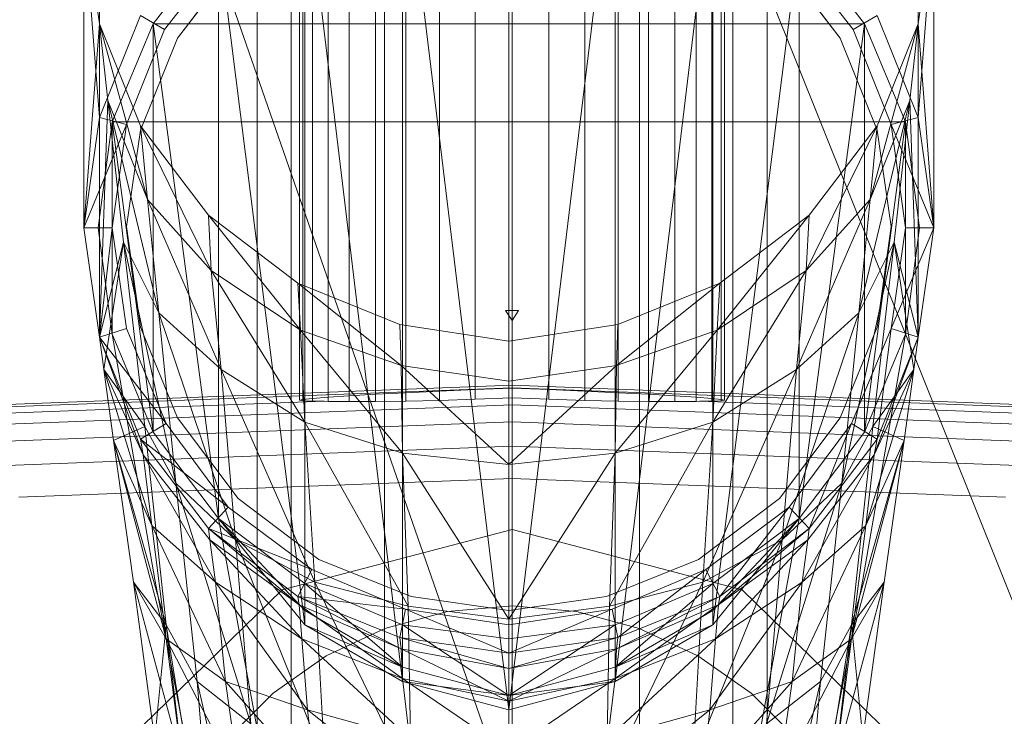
# Model space of a CAD drawing. Header units: metres. Extents: x 391.1 to 430.4, y 12.7 to 28.4.
# Tile 147 of 168: x 409.6917 to 409.7612, y 27.9519 to 28.0011. Entities that reach past the tile are written whole.
import ezdxf

# ---------------------------------------------------------------- set-up
doc = ezdxf.new("R2010")
doc.units = ezdxf.units.M
doc.layers.add('02_MOBILIARIO', color=7, linetype='Continuous', lineweight=18)
doc.layers.add('A-DETL-____-MBND', color=7, linetype='Continuous', lineweight=18)

# ---------------------------------------------------------------- blocks, each defined once
blk = doc.blocks.new('Family - Rentamans PB-155419-02_PCI_P0')
at = {"layer": 'A-DETL-____-MBND', "color": 253, "true_color": 0xaaaaaa}
for p, q in [((0.1825, 0.162272), (0.146761, 0.265)), ((0.223691, 0.162272), (0.1825, 0.265)), ((0.1825, 0.265), (0.1825, 0.162272)), ((0.1645, 0.245), (0.1645, 0.150299)), ((0.166912, 0.159299), (0.166912, 0.245)), ((0.166912, 0.245), (0.166912, 0.159299)), ((0.1735, 0.245), (0.1735, 0.165887)), ((0.1735, 0.245), (0.1735, 0.165887)), ((0.1825, 0.245), (0.1825, 0.168299)), ((0.1825, 0.245), (0.1825, 0.168299)), ((0.1915, 0.245), (0.1915, 0.165887)), ((0.1915, 0.245), (0.1915, 0.165887)), ((0.198088, 0.245), (0.198088, 0.159299)), ((0.198088, 0.245), (0.198088, 0.159299)), ((0.2005, 0.245), (0.2005, 0.150299)), ((0.1675, 0.240838), (0.1675, 0.191066)), ((0.167728, 0.240838), (0.167728, 0.191025)), ((0.167728, 0.240838), (0.167728, 0.191124)), ((0.168405, 0.240838), (0.168405, 0.191002)), ((0.168405, 0.240838), (0.168405, 0.191198)), ((0.16951, 0.19099), (0.16951, 0.240838)), ((0.16951, 0.240838), (0.16951, 0.191285)), ((0.171009, 0.240838), (0.171009, 0.191383)), ((0.171009, 0.190974), (0.171009, 0.240838)), ((0.172858, 0.240838), (0.172858, 0.191488)), ((0.172858, 0.240838), (0.172858, 0.190982)), ((0.175, 0.240838), (0.175, 0.191599)), ((0.175, 0.240838), (0.175, 0.191012)), ((0.17737, 0.240838), (0.17737, 0.19171)), ((0.17737, 0.240838), (0.17737, 0.191064)), ((0.179895, 0.191819), (0.179895, 0.240838)), ((0.179895, 0.240838), (0.179895, 0.191137)), ((0.1825, 0.191922), (0.1825, 0.240838)), ((0.1825, 0.240838), (0.1825, 0.191229)), ((0.185105, 0.240838), (0.185105, 0.191819)), ((0.185105, 0.240838), (0.185105, 0.191137)), ((0.18763, 0.240838), (0.18763, 0.19171)), ((0.18763, 0.240838), (0.18763, 0.191064)), ((0.19, 0.240838), (0.19, 0.191599)), ((0.19, 0.240838), (0.19, 0.191012)), ((0.192142, 0.240838), (0.192142, 0.191488)), ((0.192142, 0.240838), (0.192142, 0.190982)), ((0.193991, 0.240838), (0.193991, 0.191383)), ((0.193991, 0.240838), (0.193991, 0.190974)), ((0.19549, 0.240838), (0.19549, 0.191285)), ((0.19549, 0.240838), (0.19549, 0.19099)), ((0.196595, 0.240838), (0.196595, 0.191198)), ((0.196595, 0.240838), (0.196595, 0.191002)), ((0.197272, 0.240838), (0.197272, 0.191124)), ((0.197272, 0.240838), (0.197272, 0.191025)), ((0.1975, 0.240838), (0.1975, 0.191066)), ((0.153372, 0.211028), (0.153372, 0.232928)), ((0.211172, 0.232928), (0.211172, 0.211028)), ((0.182272, 0.169229), (0.182272, 0.232229)), ((0.174772, 0.171229), (0.174772, 0.231128)), ((0.182272, 0.169229), (0.174772, 0.231128)), ((0.182272, 0.169229), (0.189772, 0.231128)), ((0.189772, 0.171229), (0.189772, 0.231128)), ((0.167872, 0.175229), (0.167872, 0.228328)), ((0.174772, 0.171229), (0.167872, 0.228328)), ((0.189772, 0.171229), (0.196672, 0.228328)), ((0.196672, 0.175229), (0.196672, 0.228328)), ((0.152272, 0.203229), (0.152272, 0.225229)), ((0.152272, 0.225229), (0.153372, 0.217628)), ((0.153372, 0.211028), (0.152272, 0.225229)), ((0.211172, 0.217628), (0.212272, 0.225229)), ((0.212272, 0.225229), (0.211172, 0.211028)), ((0.212272, 0.225229), (0.212272, 0.203229)), ((0.161772, 0.223628), (0.157172, 0.217628)), ((0.161772, 0.223628), (0.157172, 0.217628)), ((0.161772, 0.223628), (0.157172, 0.217628)), ((0.161772, 0.182729), (0.161772, 0.223628)), ((0.167872, 0.175229), (0.161772, 0.223628)), ((0.196672, 0.175229), (0.202772, 0.223628)), ((0.207372, 0.217628), (0.202772, 0.223628)), ((0.207372, 0.217628), (0.202772, 0.223628)), ((0.202772, 0.182729), (0.202772, 0.223628)), ((0.207372, 0.217628), (0.202772, 0.223628)), ((0.157971, 0.217229), (0.162471, 0.223028)), ((0.157971, 0.217229), (0.162471, 0.223028)), ((0.202072, 0.223028), (0.206572, 0.217229)), ((0.202072, 0.223028), (0.206572, 0.217229)), ((0.163172, 0.222229), (0.158872, 0.216628)), ((0.158872, 0.216628), (0.163172, 0.222229)), ((0.201372, 0.222229), (0.205672, 0.216628)), ((0.205672, 0.216628), (0.201372, 0.222229)), ((0.152272, 0.203229), (0.153372, 0.217628)), ((0.153372, 0.211028), (0.156272, 0.218229)), ((0.156772, 0.205229), (0.153372, 0.217628)), ((0.153372, 0.217628), (0.156272, 0.210428)), ((0.153971, 0.212229), (0.153372, 0.217628)), ((0.153372, 0.195528), (0.153372, 0.217628)), ((0.157172, 0.217628), (0.154272, 0.210729)), ((0.157172, 0.217628), (0.154272, 0.210729)), ((0.157172, 0.217628), (0.154272, 0.210729)), ((0.157971, 0.217229), (0.156272, 0.218229)), ((0.207372, 0.217628), (0.157172, 0.217628)), ((0.157172, 0.188828), (0.157172, 0.217628)), ((0.161772, 0.182729), (0.157172, 0.217628)), ((0.202772, 0.182729), (0.207372, 0.217628)), ((0.208272, 0.218229), (0.206572, 0.217229)), ((0.210272, 0.210729), (0.207372, 0.217628)), ((0.210272, 0.210729), (0.207372, 0.217628)), ((0.207372, 0.188828), (0.207372, 0.217628)), ((0.210272, 0.210729), (0.207372, 0.217628)), ((0.211172, 0.217628), (0.207772, 0.205229)), ((0.208272, 0.218229), (0.211172, 0.211028)), ((0.208272, 0.210428), (0.211172, 0.217628)), ((0.211172, 0.217628), (0.210572, 0.212229)), ((0.211172, 0.217628), (0.211172, 0.195528)), ((0.211172, 0.217628), (0.212272, 0.203229)), ((0.155272, 0.210528), (0.157971, 0.217229)), ((0.155272, 0.210528), (0.157971, 0.217229)), ((0.206572, 0.217229), (0.209272, 0.210528)), ((0.206572, 0.217229), (0.209272, 0.210528)), ((0.158872, 0.216628), (0.156272, 0.210128)), ((0.156272, 0.210128), (0.158872, 0.216628)), ((0.205672, 0.216628), (0.208272, 0.210128)), ((0.208272, 0.210128), (0.205672, 0.216628)), ((0.153971, 0.212229), (0.153372, 0.195528)), ((0.156772, 0.205229), (0.153971, 0.212229)), ((0.157572, 0.197229), (0.153971, 0.212229)), ((0.153971, 0.212229), (0.155072, 0.202229)), ((0.210572, 0.212229), (0.206971, 0.197229)), ((0.207772, 0.205229), (0.210572, 0.212229)), ((0.210572, 0.212229), (0.209471, 0.202229)), ((0.211172, 0.195528), (0.210572, 0.212229)), ((0.210572, 0.212229), (0.211172, 0.195528)), ((0.152272, 0.203229), (0.153372, 0.211028)), ((0.154272, 0.210729), (0.153272, 0.203229)), ((0.154272, 0.210729), (0.153272, 0.203229)), ((0.154272, 0.210729), (0.153272, 0.203229)), ((0.155272, 0.210528), (0.153372, 0.211028)), ((0.210272, 0.210729), (0.154272, 0.210729)), ((0.154272, 0.195729), (0.154272, 0.210729)), ((0.157172, 0.188828), (0.154272, 0.210729)), ((0.207372, 0.188828), (0.210272, 0.210729)), ((0.211172, 0.211028), (0.209272, 0.210528)), ((0.211272, 0.203229), (0.210272, 0.210729)), ((0.211272, 0.203229), (0.210272, 0.210729)), ((0.210272, 0.195729), (0.210272, 0.210729)), ((0.211272, 0.203229), (0.210272, 0.210729)), ((0.211172, 0.211028), (0.212272, 0.203229)), ((0.155272, 0.210528), (0.152272, 0.203229)), ((0.154272, 0.203229), (0.155272, 0.210528)), ((0.154272, 0.203229), (0.155272, 0.210528)), ((0.156272, 0.210128), (0.155272, 0.203328)), ((0.155272, 0.203328), (0.156272, 0.210128)), ((0.161272, 0.200229), (0.156272, 0.210428)), ((0.156272, 0.210428), (0.161072, 0.204128)), ((0.156772, 0.205229), (0.156272, 0.210428)), ((0.208272, 0.210428), (0.203272, 0.200229)), ((0.203471, 0.204128), (0.208272, 0.210428)), ((0.208272, 0.210428), (0.207772, 0.205229)), ((0.208272, 0.210128), (0.209272, 0.203328)), ((0.209272, 0.203328), (0.208272, 0.210128)), ((0.209272, 0.210528), (0.210272, 0.203229)), ((0.209272, 0.210528), (0.212272, 0.203229)), ((0.209272, 0.210528), (0.210272, 0.203229)), ((0.161272, 0.200229), (0.156772, 0.205229)), ((0.161971, 0.193229), (0.156772, 0.205229)), ((0.157572, 0.197229), (0.156772, 0.205229)), ((0.207772, 0.205229), (0.202572, 0.193229)), ((0.203272, 0.200229), (0.207772, 0.205229)), ((0.207772, 0.205229), (0.206971, 0.197229)), ((0.167572, 0.196028), (0.161072, 0.204128)), ((0.161072, 0.204128), (0.167372, 0.199328)), ((0.161272, 0.200229), (0.161072, 0.204128)), ((0.203471, 0.204128), (0.196971, 0.196028)), ((0.197172, 0.199328), (0.203471, 0.204128)), ((0.203471, 0.204128), (0.203272, 0.200229)), ((0.153372, 0.195528), (0.152272, 0.203229)), ((0.154272, 0.203229), (0.152272, 0.203229)), ((0.153272, 0.203229), (0.154272, 0.195729)), ((0.153272, 0.203229), (0.154272, 0.195729)), ((0.153272, 0.203229), (0.154272, 0.195729)), ((0.153272, 0.203229), (0.154272, 0.195729)), ((0.153372, 0.195528), (0.154272, 0.203229)), ((0.155272, 0.196128), (0.154272, 0.203229)), ((0.155272, 0.196128), (0.154272, 0.203229)), ((0.155272, 0.203328), (0.156272, 0.196229)), ((0.156272, 0.196229), (0.155272, 0.203328)), ((0.209272, 0.203328), (0.208272, 0.196229)), ((0.208272, 0.196229), (0.209272, 0.203328)), ((0.210272, 0.203229), (0.209272, 0.196128)), ((0.212272, 0.203229), (0.209272, 0.196128)), ((0.210272, 0.203229), (0.209272, 0.196128)), ((0.210272, 0.195729), (0.211272, 0.203229)), ((0.210272, 0.195729), (0.211272, 0.203229)), ((0.210272, 0.195729), (0.211272, 0.203229)), ((0.211272, 0.203229), (0.210272, 0.195729)), ((0.212272, 0.203229), (0.210272, 0.203229)), ((0.212272, 0.203229), (0.211172, 0.195528)), ((0.155072, 0.202229), (0.153372, 0.195528)), ((0.155072, 0.202229), (0.153672, 0.193229)), ((0.157572, 0.197229), (0.155072, 0.202229)), ((0.158772, 0.185229), (0.155072, 0.202229)), ((0.155072, 0.202229), (0.156572, 0.189229)), ((0.209471, 0.202229), (0.205772, 0.185229)), ((0.206971, 0.197229), (0.209471, 0.202229)), ((0.209471, 0.202229), (0.207971, 0.189229)), ((0.211172, 0.195528), (0.209471, 0.202229)), ((0.209471, 0.202229), (0.210872, 0.193229)), ((0.167572, 0.196028), (0.161272, 0.200229)), ((0.167872, 0.189528), (0.161272, 0.200229)), ((0.161971, 0.193229), (0.161272, 0.200229)), ((0.203272, 0.200229), (0.196672, 0.189528)), ((0.196971, 0.196028), (0.203272, 0.200229)), ((0.203272, 0.200229), (0.202572, 0.193229)), ((0.167372, 0.199328), (0.167572, 0.196028)), ((0.167372, 0.199328), (0.174672, 0.193528)), ((0.167372, 0.199328), (0.174572, 0.196428)), ((0.197172, 0.199328), (0.189872, 0.193528)), ((0.189971, 0.196428), (0.197172, 0.199328)), ((0.197172, 0.199328), (0.196971, 0.196028)), ((0.161971, 0.193229), (0.157572, 0.197229)), ((0.162971, 0.181229), (0.157572, 0.197229)), ((0.158772, 0.185229), (0.157572, 0.197229)), ((0.1825, 0.197385), (0.182049, 0.197402)), ((0.182049, 0.197402), (0.1825, 0.197398)), ((0.1825, 0.196709), (0.182049, 0.197402)), ((0.1825, 0.197398), (0.182951, 0.197402)), ((0.182951, 0.197402), (0.1825, 0.197385)), ((0.1825, 0.196709), (0.182951, 0.197402)), ((0.1825, 0.197398), (0.1825, 0.196709)), ((0.1825, 0.196709), (0.1825, 0.197385)), ((0.206971, 0.197229), (0.201572, 0.181229)), ((0.202572, 0.193229), (0.206971, 0.197229)), ((0.206971, 0.197229), (0.205772, 0.185229)), ((0.155272, 0.196128), (0.153372, 0.195528)), ((0.153372, 0.195528), (0.155272, 0.196128)), ((0.158072, 0.189428), (0.155272, 0.196128)), ((0.158072, 0.189428), (0.155272, 0.196128)), ((0.156272, 0.196229), (0.158872, 0.189828)), ((0.158872, 0.189828), (0.156272, 0.196229)), ((0.174672, 0.193528), (0.167572, 0.196028)), ((0.167572, 0.196028), (0.167872, 0.189528)), ((0.174772, 0.187328), (0.167572, 0.196028)), ((0.174572, 0.196428), (0.174672, 0.193528)), ((0.174572, 0.196428), (0.182272, 0.195229)), ((0.182272, 0.195229), (0.189971, 0.196428)), ((0.196971, 0.196028), (0.189772, 0.187328)), ((0.189971, 0.196428), (0.189872, 0.193528)), ((0.189872, 0.193528), (0.196971, 0.196028)), ((0.196971, 0.196028), (0.196672, 0.189528)), ((0.208272, 0.196229), (0.205672, 0.189828)), ((0.205672, 0.189828), (0.208272, 0.196229)), ((0.209272, 0.196128), (0.206471, 0.189428)), ((0.209272, 0.196128), (0.206471, 0.189428)), ((0.208272, 0.188328), (0.209272, 0.196128)), ((0.211172, 0.195528), (0.209272, 0.196128)), ((0.209272, 0.196128), (0.211172, 0.195528)), ((0.158072, 0.189428), (0.153372, 0.195528)), ((0.153372, 0.195528), (0.156272, 0.188328)), ((0.153672, 0.193229), (0.153372, 0.195528)), ((0.156471, 0.187229), (0.153372, 0.195528)), ((0.156272, 0.188328), (0.153372, 0.195528)), ((0.156272, 0.188328), (0.153372, 0.195528)), ((0.154272, 0.195729), (0.157172, 0.188828)), ((0.154272, 0.195729), (0.157172, 0.188828)), ((0.154272, 0.195729), (0.157172, 0.188828)), ((0.157172, 0.188828), (0.154272, 0.195729)), ((0.154272, 0.195729), (0.157172, 0.188828)), ((0.157272, 0.178428), (0.154272, 0.195729)), ((0.154272, 0.195729), (0.157172, 0.188828)), ((0.154272, 0.195729), (0.157272, 0.178428)), ((0.157172, 0.188828), (0.154272, 0.195729)), ((0.210272, 0.195729), (0.207272, 0.178428)), ((0.207272, 0.178428), (0.210272, 0.195729)), ((0.207372, 0.188828), (0.210272, 0.195729)), ((0.207372, 0.188828), (0.210272, 0.195729)), ((0.207372, 0.188828), (0.210272, 0.195729)), ((0.210272, 0.195729), (0.207372, 0.188828)), ((0.207372, 0.188828), (0.210272, 0.195729)), ((0.207372, 0.188828), (0.210272, 0.195729)), ((0.210272, 0.195729), (0.207372, 0.188828)), ((0.211172, 0.195528), (0.208072, 0.187229)), ((0.208272, 0.188328), (0.211172, 0.195528)), ((0.211172, 0.195528), (0.208272, 0.188328)), ((0.208272, 0.188328), (0.211172, 0.195528)), ((0.211172, 0.195528), (0.210872, 0.193229)), ((0.182272, 0.195229), (0.182272, 0.192428)), ((0.174672, 0.193528), (0.174772, 0.187328)), ((0.182272, 0.192428), (0.174672, 0.193528)), ((0.174672, 0.193528), (0.182272, 0.186528)), ((0.189872, 0.193528), (0.182272, 0.186528)), ((0.182272, 0.192428), (0.189872, 0.193528)), ((0.189872, 0.193528), (0.189772, 0.187328)), ((0.153672, 0.193229), (0.156471, 0.187229)), ((0.156572, 0.189229), (0.153672, 0.193229)), ((0.153672, 0.193229), (0.157072, 0.182229)), ((0.154372, 0.188229), (0.153672, 0.193229)), ((0.167872, 0.189528), (0.161971, 0.193229)), ((0.168572, 0.178229), (0.161971, 0.193229)), ((0.162971, 0.181229), (0.161971, 0.193229)), ((0.202572, 0.193229), (0.195971, 0.178229)), ((0.196672, 0.189528), (0.202572, 0.193229)), ((0.202572, 0.193229), (0.201572, 0.181229)), ((0.210872, 0.193229), (0.207471, 0.182229)), ((0.210872, 0.193229), (0.207971, 0.189229)), ((0.208072, 0.187229), (0.210872, 0.193229)), ((0.210872, 0.193229), (0.210172, 0.188229)), ((0.104297, 0.189155), (0.1825, 0.192131)), ((0.105447, 0.189025), (0.1825, 0.191957)), ((0.179895, 0.191819), (0.182501, 0.191922)), ((0.182272, 0.192428), (0.182272, 0.186528)), ((0.1825, 0.192131), (0.260702, 0.189155)), ((0.1825, 0.192131), (0.1825, 0.191957)), ((0.1825, 0.191957), (0.259553, 0.189025)), ((0.182501, 0.191957), (0.182501, 0.191922)), ((0.182501, 0.191922), (0.185105, 0.191819)), ((0.167728, 0.191124), (0.168405, 0.191198)), ((0.168405, 0.191198), (0.16951, 0.191285)), ((0.16951, 0.191285), (0.171009, 0.191383)), ((0.171009, 0.191383), (0.172858, 0.191488)), ((0.172858, 0.191488), (0.175, 0.191599)), ((0.175, 0.191599), (0.17737, 0.19171)), ((0.17737, 0.19171), (0.179895, 0.191819)), ((0.1825, 0.191229), (0.179895, 0.191137)), ((0.185105, 0.191137), (0.1825, 0.191229)), ((0.1825, 0.191229), (0.1825, 0.190738)), ((0.185105, 0.191819), (0.18763, 0.19171)), ((0.18763, 0.19171), (0.19, 0.191599)), ((0.19, 0.191599), (0.192142, 0.191488)), ((0.192142, 0.191488), (0.193991, 0.191383)), ((0.193991, 0.191383), (0.19549, 0.191285)), ((0.19549, 0.191285), (0.196595, 0.191198)), ((0.196595, 0.191198), (0.197272, 0.191124)), ((0.108432, 0.188685), (0.169244, 0.191)), ((0.113484, 0.188111), (0.1825, 0.190738)), ((0.1675, 0.191066), (0.167728, 0.191124)), ((0.167728, 0.191025), (0.1675, 0.191066)), ((0.168405, 0.191002), (0.167728, 0.191025)), ((0.169244, 0.191), (0.168405, 0.191002)), ((0.169244, 0.191), (0.16951, 0.19099)), ((0.171009, 0.190974), (0.16951, 0.19099)), ((0.172858, 0.190982), (0.171009, 0.190974)), ((0.175, 0.191012), (0.172858, 0.190982)), ((0.17737, 0.191064), (0.175, 0.191012)), ((0.179895, 0.191137), (0.17737, 0.191064)), ((0.1825, 0.190738), (0.251516, 0.188111)), ((0.1825, 0.190738), (0.1825, 0.189549)), ((0.18763, 0.191064), (0.185105, 0.191137)), ((0.19, 0.191012), (0.18763, 0.191064)), ((0.192142, 0.190982), (0.19, 0.191012)), ((0.193991, 0.190974), (0.192142, 0.190982)), ((0.19549, 0.19099), (0.193991, 0.190974)), ((0.19549, 0.19099), (0.195756, 0.191)), ((0.196595, 0.191002), (0.195756, 0.191)), ((0.195756, 0.191), (0.256568, 0.188685)), ((0.197272, 0.191025), (0.196595, 0.191002)), ((0.197272, 0.191124), (0.1975, 0.191066)), ((0.1975, 0.191066), (0.197272, 0.191025)), ((0.158872, 0.189828), (0.163172, 0.184128)), ((0.163172, 0.184128), (0.158872, 0.189828)), ((0.205672, 0.189828), (0.201372, 0.184128)), ((0.201372, 0.184128), (0.205672, 0.189828)), ((0.121319, 0.18722), (0.1825, 0.189549)), ((0.156572, 0.189229), (0.154372, 0.188229)), ((0.156272, 0.188328), (0.158072, 0.189428)), ((0.158772, 0.185229), (0.156572, 0.189229)), ((0.158072, 0.175229), (0.156572, 0.189229)), ((0.162471, 0.183528), (0.158072, 0.189428)), ((0.162471, 0.183528), (0.158072, 0.189428)), ((0.174772, 0.187328), (0.167872, 0.189528)), ((0.167872, 0.189528), (0.168572, 0.178229)), ((0.175172, 0.176528), (0.167872, 0.189528)), ((0.1825, 0.189549), (0.243681, 0.18722)), ((0.1825, 0.187828), (0.1825, 0.189549)), ((0.196672, 0.189528), (0.189372, 0.176528)), ((0.189772, 0.187328), (0.196672, 0.189528)), ((0.196672, 0.189528), (0.195971, 0.178229)), ((0.206471, 0.189428), (0.202072, 0.183528)), ((0.206471, 0.189428), (0.202072, 0.183528)), ((0.203471, 0.182028), (0.206471, 0.189428)), ((0.207971, 0.189229), (0.205772, 0.185229)), ((0.208272, 0.188328), (0.206471, 0.189428)), ((0.207971, 0.189229), (0.206471, 0.175229)), ((0.207971, 0.189229), (0.210172, 0.188229)), ((0.157172, 0.188828), (0.161772, 0.182729)), ((0.157172, 0.188828), (0.161772, 0.182729)), ((0.161772, 0.182729), (0.157172, 0.188828)), ((0.157172, 0.188828), (0.161772, 0.182729)), ((0.157172, 0.188828), (0.161772, 0.182729)), ((0.157172, 0.188828), (0.161772, 0.182729)), ((0.161772, 0.182729), (0.157172, 0.188828)), ((0.202772, 0.182729), (0.207372, 0.188828)), ((0.202772, 0.182729), (0.207372, 0.188828)), ((0.202772, 0.182729), (0.207372, 0.188828)), ((0.207372, 0.188828), (0.202772, 0.182729)), ((0.202772, 0.182729), (0.207372, 0.188828)), ((0.202772, 0.182729), (0.207372, 0.188828)), ((0.207372, 0.188828), (0.202772, 0.182729)), ((0.132659, 0.185931), (0.1825, 0.187828)), ((0.154372, 0.188229), (0.157072, 0.182229)), ((0.158072, 0.175229), (0.154372, 0.188229)), ((0.154372, 0.188229), (0.158072, 0.174229)), ((0.155772, 0.178229), (0.154372, 0.188229)), ((0.156272, 0.188328), (0.162471, 0.183528)), ((0.156272, 0.188328), (0.161072, 0.182028)), ((0.156471, 0.187229), (0.156272, 0.188328)), ((0.156272, 0.188328), (0.161072, 0.182028)), ((0.161072, 0.182028), (0.156272, 0.188328)), ((0.1825, 0.18555), (0.182499, 0.187828)), ((0.1825, 0.187828), (0.232341, 0.185931)), ((0.203471, 0.182028), (0.208272, 0.188328)), ((0.208272, 0.188328), (0.203471, 0.182028)), ((0.203471, 0.182028), (0.208272, 0.188328)), ((0.210172, 0.188229), (0.206471, 0.175229)), ((0.210172, 0.188229), (0.206471, 0.174229)), ((0.207471, 0.182229), (0.210172, 0.188229)), ((0.208272, 0.188328), (0.208072, 0.187229)), ((0.210172, 0.188229), (0.208772, 0.178229)), ((0.157072, 0.182229), (0.156471, 0.187229)), ((0.156471, 0.187229), (0.161172, 0.181229)), ((0.161572, 0.178229), (0.156471, 0.187229)), ((0.182272, 0.186528), (0.174772, 0.187328)), ((0.174772, 0.187328), (0.175172, 0.176528)), ((0.182272, 0.175628), (0.174772, 0.187328)), ((0.189772, 0.187328), (0.182272, 0.175628)), ((0.182272, 0.186528), (0.189772, 0.187328)), ((0.189772, 0.187328), (0.189372, 0.176528)), ((0.208072, 0.187229), (0.202971, 0.178229)), ((0.203372, 0.181229), (0.208072, 0.187229)), ((0.208072, 0.187229), (0.207471, 0.182229)), ((0.182272, 0.186528), (0.182272, 0.175628)), ((0.147672, 0.184225), (0.1825, 0.18555)), ((0.162971, 0.181229), (0.158772, 0.185229)), ((0.164072, 0.168229), (0.158772, 0.185229)), ((0.160272, 0.171229), (0.158772, 0.185229)), ((0.1825, 0.18555), (0.217328, 0.184225)), ((0.205772, 0.185229), (0.200471, 0.168229)), ((0.205772, 0.185229), (0.201572, 0.181229)), ((0.205772, 0.185229), (0.204272, 0.171229)), ((0.161072, 0.182028), (0.162471, 0.183528)), ((0.168372, 0.179128), (0.162471, 0.183528)), ((0.168372, 0.179128), (0.162471, 0.183528)), ((0.163172, 0.184128), (0.168872, 0.179828)), ((0.168872, 0.179828), (0.163172, 0.184128)), ((0.201372, 0.184128), (0.195672, 0.179828)), ((0.195672, 0.179828), (0.201372, 0.184128)), ((0.202072, 0.183528), (0.196172, 0.179128)), ((0.202072, 0.183528), (0.196172, 0.179128)), ((0.197172, 0.177229), (0.202072, 0.183528)), ((0.203471, 0.182028), (0.202072, 0.183528)), ((0.157072, 0.182229), (0.161572, 0.178229)), ((0.158072, 0.174229), (0.157072, 0.182229)), ((0.157072, 0.182229), (0.162272, 0.171229)), ((0.161772, 0.182729), (0.167872, 0.178128)), ((0.161772, 0.182729), (0.167872, 0.176229)), ((0.161772, 0.182729), (0.167872, 0.176229)), ((0.161772, 0.182729), (0.167872, 0.175229)), ((0.161772, 0.182729), (0.167872, 0.176229)), ((0.161772, 0.182729), (0.167872, 0.176229)), ((0.161772, 0.182729), (0.172072, 0.126729)), ((0.161772, 0.182729), (0.172072, 0.126729)), ((0.192471, 0.126729), (0.202772, 0.182729)), ((0.192471, 0.126729), (0.202772, 0.182729)), ((0.196672, 0.178128), (0.202772, 0.182729)), ((0.196672, 0.176229), (0.202772, 0.182729)), ((0.196672, 0.176229), (0.202772, 0.182729)), ((0.196672, 0.176229), (0.202772, 0.182729)), ((0.202772, 0.182729), (0.196672, 0.175229)), ((0.196672, 0.175229), (0.202772, 0.182729)), ((0.207471, 0.182229), (0.202272, 0.171229)), ((0.202971, 0.178229), (0.207471, 0.182229)), ((0.207471, 0.182229), (0.206471, 0.174229)), ((0.161072, 0.182028), (0.168372, 0.179128)), ((0.161072, 0.182028), (0.167372, 0.177229)), ((0.161172, 0.181229), (0.161072, 0.182028)), ((0.161072, 0.182028), (0.167372, 0.177229)), ((0.167372, 0.177229), (0.161072, 0.182028)), ((0.167471, 0.176628), (0.161072, 0.182028)), ((0.166266, 0.177701), (0.1825, 0.18194)), ((0.1825, 0.18194), (0.166266, 0.177701)), ((0.1825, 0.18194), (0.198734, 0.177701)), ((0.198734, 0.177701), (0.1825, 0.18194)), ((0.197072, 0.176628), (0.203471, 0.182028)), ((0.197172, 0.177229), (0.203471, 0.182028)), ((0.203471, 0.182028), (0.197172, 0.177229)), ((0.197172, 0.177229), (0.203471, 0.182028)), ((0.203471, 0.182028), (0.203372, 0.181229)), ((0.161572, 0.178229), (0.161172, 0.181229)), ((0.161172, 0.181229), (0.167471, 0.176628)), ((0.167672, 0.174229), (0.161172, 0.181229)), ((0.168572, 0.178229), (0.162971, 0.181229)), ((0.169272, 0.165628), (0.162971, 0.181229)), ((0.164072, 0.168229), (0.162971, 0.181229)), ((0.201572, 0.181229), (0.195272, 0.165628)), ((0.201572, 0.181229), (0.195971, 0.178229)), ((0.196872, 0.174229), (0.203372, 0.181229)), ((0.197072, 0.176628), (0.203372, 0.181229)), ((0.201572, 0.181229), (0.200471, 0.168229)), ((0.203372, 0.181229), (0.202971, 0.178229)), ((0.168872, 0.179828), (0.175372, 0.177229)), ((0.175372, 0.177229), (0.168872, 0.179828)), ((0.195672, 0.179828), (0.189172, 0.177229)), ((0.189172, 0.177229), (0.195672, 0.179828)), ((0.167372, 0.177229), (0.168372, 0.179128)), ((0.174971, 0.176328), (0.168372, 0.179128)), ((0.174971, 0.176328), (0.168372, 0.179128)), ((0.196172, 0.179128), (0.189572, 0.176328)), ((0.196172, 0.179128), (0.189572, 0.176328)), ((0.189971, 0.174328), (0.196172, 0.179128)), ((0.197172, 0.177229), (0.196172, 0.179128)), ((0.158072, 0.175229), (0.155772, 0.178229)), ((0.155772, 0.178229), (0.158072, 0.174229)), ((0.157272, 0.167229), (0.155772, 0.178229)), ((0.155772, 0.178229), (0.159272, 0.165229)), ((0.167272, 0.126428), (0.157272, 0.178428)), ((0.167272, 0.126428), (0.157272, 0.178428)), ((0.162272, 0.171229), (0.161572, 0.178229)), ((0.161572, 0.178229), (0.167672, 0.174229)), ((0.168072, 0.169229), (0.161572, 0.178229)), ((0.167872, 0.178128), (0.174772, 0.175229)), ((0.167872, 0.178128), (0.174772, 0.172229)), ((0.167872, 0.176229), (0.167872, 0.178128)), ((0.175172, 0.176528), (0.168572, 0.178229)), ((0.168572, 0.178229), (0.169272, 0.165628)), ((0.175372, 0.164229), (0.168572, 0.178229)), ((0.195971, 0.178229), (0.189172, 0.164229)), ((0.195971, 0.178229), (0.189372, 0.176528)), ((0.189772, 0.175229), (0.196672, 0.178128)), ((0.189772, 0.172229), (0.196672, 0.178128)), ((0.195971, 0.178229), (0.195272, 0.165628)), ((0.202971, 0.178229), (0.196471, 0.169229)), ((0.196672, 0.178128), (0.196672, 0.176229)), ((0.196872, 0.174229), (0.202971, 0.178229)), ((0.207272, 0.178428), (0.197272, 0.126428)), ((0.197272, 0.126428), (0.207272, 0.178428)), ((0.202971, 0.178229), (0.202272, 0.171229)), ((0.208772, 0.178229), (0.205272, 0.165229)), ((0.208772, 0.178229), (0.206471, 0.175229)), ((0.206471, 0.174229), (0.208772, 0.178229)), ((0.208772, 0.178229), (0.207272, 0.167229)), ((0.154382, 0.166119), (0.166266, 0.177701)), ((0.166266, 0.177701), (0.154382, 0.166119)), ((0.198734, 0.177701), (0.210618, 0.166119)), ((0.198734, 0.177701), (0.210618, 0.166119)), ((0.167372, 0.177229), (0.174971, 0.176328)), ((0.167372, 0.177229), (0.174572, 0.174328)), ((0.167471, 0.176628), (0.167372, 0.177229)), ((0.167372, 0.177229), (0.174572, 0.174328)), ((0.174572, 0.174328), (0.167372, 0.177229)), ((0.174672, 0.173528), (0.167372, 0.177229)), ((0.167672, 0.174229), (0.167471, 0.176628)), ((0.167471, 0.176628), (0.174672, 0.173528)), ((0.174772, 0.171428), (0.167471, 0.176628)), ((0.175372, 0.177229), (0.182272, 0.176229)), ((0.182272, 0.176229), (0.175372, 0.177229)), ((0.189172, 0.177229), (0.182272, 0.176229)), ((0.182272, 0.176229), (0.189172, 0.177229)), ((0.189772, 0.171428), (0.197072, 0.176628)), ((0.189872, 0.173528), (0.197172, 0.177229)), ((0.189872, 0.173528), (0.197072, 0.176628)), ((0.189971, 0.174328), (0.197172, 0.177229)), ((0.197172, 0.177229), (0.189971, 0.174328)), ((0.189971, 0.174328), (0.197172, 0.177229)), ((0.196872, 0.174229), (0.197072, 0.176628)), ((0.197172, 0.177229), (0.197072, 0.176628)), ((0.167872, 0.176229), (0.174772, 0.172229)), ((0.167872, 0.176229), (0.167872, 0.175229)), ((0.167872, 0.176229), (0.174772, 0.172229)), ((0.173522, 0.174965), (0.177942, 0.17615)), ((0.173522, 0.174965), (0.177942, 0.17615)), ((0.174572, 0.174328), (0.174971, 0.176328)), ((0.182272, 0.175229), (0.174971, 0.176328)), ((0.182272, 0.173229), (0.174971, 0.176328)), ((0.182272, 0.175229), (0.174971, 0.176328)), ((0.182272, 0.175628), (0.175172, 0.176528)), ((0.175172, 0.176528), (0.175372, 0.164229)), ((0.177942, 0.17615), (0.1825, 0.176549)), ((0.177942, 0.17615), (0.1825, 0.176549)), ((0.189372, 0.176528), (0.182272, 0.175628)), ((0.189572, 0.176328), (0.182272, 0.175229)), ((0.182272, 0.173229), (0.189572, 0.176328)), ((0.189572, 0.176328), (0.182272, 0.175229)), ((0.1825, 0.176549), (0.187058, 0.17615)), ((0.1825, 0.176549), (0.187058, 0.17615)), ((0.187058, 0.17615), (0.191478, 0.174965)), ((0.187058, 0.17615), (0.191478, 0.174965)), ((0.189372, 0.176528), (0.189172, 0.164229)), ((0.189971, 0.174328), (0.189572, 0.176328)), ((0.189772, 0.172229), (0.196672, 0.176229)), ((0.189772, 0.172229), (0.196672, 0.176229)), ((0.196672, 0.176229), (0.196672, 0.175229)), ((0.158072, 0.175229), (0.157272, 0.167229)), ((0.160272, 0.171229), (0.158072, 0.175229)), ((0.161971, 0.151229), (0.158072, 0.175229)), ((0.160572, 0.154229), (0.158072, 0.175229)), ((0.167872, 0.175229), (0.174772, 0.171229)), ((0.174772, 0.172229), (0.167872, 0.175229)), ((0.174772, 0.175229), (0.182272, 0.174229)), ((0.174772, 0.175229), (0.182272, 0.170229)), ((0.174772, 0.172229), (0.174772, 0.175229)), ((0.182272, 0.175628), (0.182272, 0.163229)), ((0.182272, 0.174229), (0.189772, 0.175229)), ((0.182272, 0.170229), (0.189772, 0.175229)), ((0.182272, 0.173229), (0.182272, 0.175229)), ((0.189772, 0.175229), (0.189772, 0.172229)), ((0.189772, 0.172229), (0.196672, 0.175229)), ((0.196672, 0.175229), (0.189772, 0.171229)), ((0.206471, 0.175229), (0.202572, 0.151229)), ((0.206471, 0.175229), (0.203971, 0.154229)), ((0.206471, 0.175229), (0.204272, 0.171229)), ((0.206471, 0.175229), (0.207272, 0.167229)), ((0.169375, 0.173032), (0.173522, 0.174965)), ((0.169375, 0.173032), (0.173522, 0.174965)), ((0.191478, 0.174965), (0.195625, 0.173032)), ((0.191478, 0.174965), (0.195625, 0.173032)), ((0.158072, 0.174229), (0.162272, 0.171229)), ((0.159272, 0.165229), (0.158072, 0.174229)), ((0.158072, 0.174229), (0.163272, 0.164229)), ((0.168072, 0.169229), (0.167672, 0.174229)), ((0.167672, 0.174229), (0.174772, 0.171428)), ((0.175272, 0.167229), (0.167672, 0.174229)), ((0.174572, 0.174328), (0.182272, 0.173229)), ((0.174672, 0.173528), (0.174572, 0.174328)), ((0.174572, 0.174328), (0.182272, 0.173229)), ((0.182272, 0.173229), (0.174572, 0.174328)), ((0.182272, 0.172128), (0.174572, 0.174328)), ((0.182272, 0.173229), (0.189971, 0.174328)), ((0.189971, 0.174328), (0.182272, 0.173229)), ((0.182272, 0.173229), (0.189971, 0.174328)), ((0.182272, 0.172128), (0.189971, 0.174328)), ((0.182272, 0.174229), (0.182272, 0.170229)), ((0.189272, 0.167229), (0.196872, 0.174229)), ((0.196872, 0.174229), (0.189772, 0.171428)), ((0.189872, 0.173528), (0.189971, 0.174328)), ((0.196471, 0.169229), (0.196872, 0.174229)), ((0.206471, 0.174229), (0.201272, 0.164229)), ((0.202272, 0.171229), (0.206471, 0.174229)), ((0.206471, 0.174229), (0.205272, 0.165229)), ((0.174772, 0.171428), (0.174672, 0.173528)), ((0.174672, 0.173528), (0.182272, 0.172128)), ((0.182272, 0.169828), (0.174672, 0.173528)), ((0.182272, 0.169828), (0.189872, 0.173528)), ((0.189872, 0.173528), (0.182272, 0.172128)), ((0.182272, 0.172128), (0.182272, 0.173229)), ((0.189772, 0.171428), (0.189872, 0.173528)), ((0.165627, 0.170407), (0.169375, 0.173032)), ((0.165627, 0.170407), (0.169375, 0.173032)), ((0.195625, 0.173032), (0.199373, 0.170407)), ((0.195625, 0.173032), (0.199373, 0.170407)), ((0.174772, 0.172229), (0.182272, 0.170229)), ((0.174772, 0.172229), (0.174772, 0.171229)), ((0.174772, 0.172229), (0.182272, 0.170229)), ((0.182272, 0.170229), (0.189772, 0.172229)), ((0.182272, 0.170229), (0.189772, 0.172229)), ((0.182272, 0.169828), (0.182272, 0.172128)), ((0.189772, 0.172229), (0.189772, 0.171229)), ((0.164072, 0.168229), (0.160272, 0.171229)), ((0.165772, 0.147229), (0.160272, 0.171229)), ((0.160272, 0.171229), (0.161971, 0.151229)), ((0.162272, 0.171229), (0.168072, 0.169229)), ((0.163272, 0.164229), (0.162272, 0.171229)), ((0.162272, 0.171229), (0.168672, 0.164028)), ((0.175272, 0.167229), (0.174772, 0.171428)), ((0.174772, 0.171428), (0.182272, 0.169828)), ((0.182272, 0.166328), (0.174772, 0.171428)), ((0.174772, 0.171229), (0.182272, 0.169229)), ((0.182272, 0.170229), (0.174772, 0.171229)), ((0.182272, 0.166328), (0.189772, 0.171428)), ((0.189772, 0.171428), (0.182272, 0.169828)), ((0.182272, 0.170229), (0.189772, 0.171229)), ((0.189772, 0.171229), (0.182272, 0.169229)), ((0.189272, 0.167229), (0.189772, 0.171428)), ((0.202272, 0.171229), (0.195872, 0.164028)), ((0.196471, 0.169229), (0.202272, 0.171229)), ((0.204272, 0.171229), (0.198772, 0.147229)), ((0.204272, 0.171229), (0.200471, 0.168229)), ((0.202272, 0.171229), (0.201272, 0.164229)), ((0.204272, 0.171229), (0.202572, 0.151229)), ((0.162391, 0.167172), (0.165627, 0.170407)), ((0.162391, 0.167172), (0.165627, 0.170407)), ((0.199373, 0.170407), (0.202609, 0.167172)), ((0.199373, 0.170407), (0.202609, 0.167172)), ((0.182272, 0.170229), (0.182272, 0.169229)), ((0.182272, 0.166328), (0.182272, 0.169828)), ((0.168672, 0.164028), (0.168072, 0.169229)), ((0.168072, 0.169229), (0.175272, 0.167229)), ((0.175572, 0.163229), (0.168072, 0.169229)), ((0.188971, 0.163229), (0.196471, 0.169229)), ((0.196471, 0.169229), (0.189272, 0.167229)), ((0.195872, 0.164028), (0.196471, 0.169229))]:
    blk.add_line(p, q, dxfattribs=at)
blk = doc.blocks.new('LONDR55-XX_ZZ-ARQ-CAA-M3D-Londres55_ifc-1-02_PCI_P0')
at = {"layer": '02_MOBILIARIO', "color": 253, "lineweight": 18, "true_color": 0xaaaaaa}
blk.add_blockref('Family - Rentamans PB-155419-02_PCI_P0', (409.54392, 27.783172), dxfattribs=at)

msp = doc.modelspace()

# ---------------------------------------------------------------- block references
at = {"lineweight": 5}
msp.add_blockref('LONDR55-XX_ZZ-ARQ-CAA-M3D-Londres55_ifc-1-02_PCI_P0', (0, 0), dxfattribs=at)

doc.saveas('drawing.dxf')
